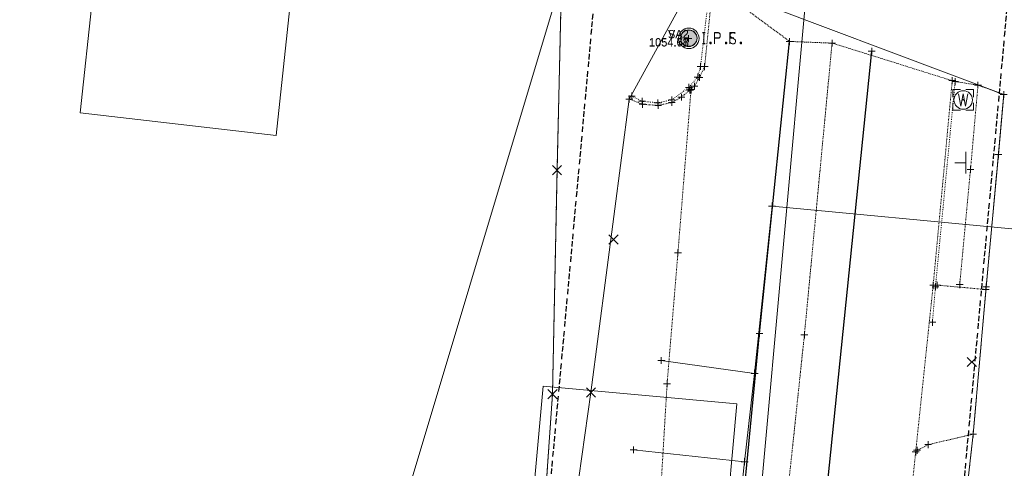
# Model space of a CAD drawing. Header units: feet. Extents: x 1620404 to 1693143, y 557267 to 607752.
# Tile 103 of 107: x 1620860 to 1621003, y 607600 to 607665. Entities that reach past the tile are written whole.
import ezdxf
from ezdxf.enums import TextEntityAlignment as Align

# ---------------------------------------------------------------- set-up
doc = ezdxf.new("R2010")
doc.units = ezdxf.units.FT
doc.header["$MEASUREMENT"] = 0
for name, pattern in [('cl20', [100, 5, -5, 80, -5, 5]), ('DGN Style 1', [0.16325, 0.000271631, -0.162979]), ('DGN Style 2', [0.271631, 0.162979, -0.108652]), ('DGN Style 4', [0.434882, 0.217305, -0.108652, 0.000271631, -0.108652]), ('DGN Style 5', [0.190142, 0.081489, -0.108652]), ('esmtshex', [4.75, 0.8, -0.325, -0.325, 0.8, -0.3, 0.8, -0.3, 0.8, -0.3]), ('waterex', [0])]:
    doc.linetypes.add(name, pattern=pattern)
for name, color, linetype, lineweight in [('BD_X_Building', 241, 'Continuous', 0), ('DT_X_TIN_Hull', 5, 'Continuous', 0), ('DV_X_Property_Line', 7, 'Continuous', 0), ('GE_X_Cells', 40, 'Continuous', 0), ('PV_X_COP', 4, 'DGN Style 4', 0), ('PV_X_Curb', 120, 'DGN Style 1', 0), ('PV_X_Driveway', 7, 'DGN Style 5', 0), ('PV_X_Shoulder_Aggregate', 30, 'DGN Style 5', 0), ('PV_X_Walk', 120, 'DGN Style 5', 0), ('RW_X_CL_20', 6, 'cl20', 0), ('RW_X_Esmt_SH', 6, 'esmtshex', 30), ('SN_X_Public', 3, 'Continuous', 0), ('SV_P_Mon_Cells_Set', 7, 'Continuous', 0), ('SV_X_LiDAR_Check_Spots', 7, 'Continuous', 13), ('SV_X_Mon_Cells_Found', 7, 'Continuous', 0), ('SV_X_Random_Point (Construction)', 7, 'Continuous', 0), ('SV_X_Text_Elevation', 93, 'Continuous', 0), ('SV_X_Text_Name', 61, 'Continuous', 0), ('UT_X_Water', 133, 'waterex', 0), ('UT_X_Water_Cells', 133, 'Continuous', 0), ('UT_X_Water_Cells (Construction)', 133, 'Continuous', 0), ('XS_X_Ground_Line', 3, 'DGN Style 2', 13)]:
    doc.layers.add(name, color=color, linetype=linetype, lineweight=lineweight)
doc.layers.add('PM_X_Surveyed_Line', color=1, linetype='Continuous', lineweight=30, plot=False)
doc.layers.add('SV_X_Shot_Marker (Construction)', color=40, linetype='Continuous', lineweight=0, transparency=0.5)
doc.styles.add('Style-font30', font='font30.shx')

# ---------------------------------------------------------------- blocks, each defined once
blk = doc.blocks.new('IPF')
at = {"layer": 'SV_X_Mon_Cells_Found', "color": 7, "linetype": 'Continuous', "lineweight": 0, "flags": 128}
for points in [[(0.1007, 0.04), (0.1184, 0.04)], [(0.1095, -0.04), (0.1095, 0.04)], [(0.1878, -0.04), (0.1878, 0.04), (0.2143, 0.04), (0.217, 0.0394), (0.2209, 0.0381), (0.2225, 0.0368), (0.2242, 0.0356), (0.2264, 0.0324), (0.228, 0.0293), (0.2291, 0.0242), (0.2291, 0.0167), (0.2286, 0.0142), (0.2275, 0.0104), (0.2253, 0.006), (0.2231, 0.0041), (0.2214, 0.0028), (0.2187, 0.0016), (0.2143, 0.0009), (0.1878, 0.0009)], [(0.3383, 0.04), (0.3002, 0.04), (0.3002, -0.04)], [(0.3002, 0.0009), (0.3272, 0.0009)], [(0.1007, -0.04), (0.1184, -0.04)], [(0.1575, -0.0293), (0.1602, -0.0293), (0.1619, -0.0305), (0.1635, -0.0331), (0.1635, -0.0362), (0.1619, -0.0387), (0.1602, -0.04), (0.1575, -0.04), (0.1558, -0.0387), (0.1542, -0.0362), (0.1542, -0.0331), (0.1558, -0.0305), (0.1575, -0.0293)], [(0.2699, -0.0293), (0.2727, -0.0293), (0.2743, -0.0305), (0.276, -0.0331), (0.276, -0.0362), (0.2743, -0.0387), (0.2727, -0.04), (0.2699, -0.04), (0.2683, -0.0387), (0.2666, -0.0362), (0.2666, -0.0331), (0.2683, -0.0305), (0.2699, -0.0293)], [(0.3774, -0.0293), (0.3801, -0.0293), (0.3818, -0.0305), (0.3835, -0.0331), (0.3835, -0.0362), (0.3818, -0.0387), (0.3801, -0.04), (0.3774, -0.04), (0.3757, -0.0387), (0.3741, -0.0362), (0.3741, -0.0331), (0.3757, -0.0305), (0.3774, -0.0293)]]:
    blk.add_lwpolyline(points, dxfattribs=at)
at = {"layer": 'SV_X_Mon_Cells_Found', "color": 7, "linetype": 'Continuous', "lineweight": 0}
blk.add_circle((0, 0), 0.06, dxfattribs=at)
blk = doc.blocks.new('PC_1')
at = {"layer": 'GE_X_Cells', "color": 52, "linetype": 'Continuous', "lineweight": 0}
blk.add_circle((0, 0), 0.075, dxfattribs=at)
blk = doc.blocks.new('SVPT_52')
at = {"layer": 'SV_X_LiDAR_Check_Spots', "color": 5, "ltscale": 20}
for p, q in [((-0.025, 0), (0.025, 0)), ((0, 0.025), (0, -0.025))]:
    blk.add_line(p, q, dxfattribs=at)
blk.add_point((0, 0), dxfattribs=at)
blk = doc.blocks.new('IPF_1')
at = {"layer": 'SV_X_Mon_Cells_Found', "color": 7, "linetype": 'Continuous', "lineweight": 0, "flags": 128}
for points in [[(0.1007, 0.04), (0.1184, 0.04)], [(0.1095, -0.04), (0.1095, 0.04)], [(0.1878, -0.04), (0.1878, 0.04), (0.2143, 0.04), (0.217, 0.0394), (0.2209, 0.0381), (0.2225, 0.0368), (0.2242, 0.0356), (0.2264, 0.0324), (0.228, 0.0293), (0.2291, 0.0242), (0.2291, 0.0167), (0.2286, 0.0142), (0.2275, 0.0104), (0.2253, 0.006), (0.2231, 0.0041), (0.2214, 0.0028), (0.2187, 0.0016), (0.2143, 0.0009), (0.1878, 0.0009)], [(0.3383, 0.04), (0.3002, 0.04), (0.3002, -0.04)], [(0.3002, 0.0009), (0.3272, 0.0009)], [(0.1007, -0.04), (0.1184, -0.04)], [(0.1575, -0.0293), (0.1602, -0.0293), (0.1619, -0.0305), (0.1635, -0.0331), (0.1635, -0.0362), (0.1619, -0.0387), (0.1602, -0.04), (0.1575, -0.04), (0.1558, -0.0387), (0.1542, -0.0362), (0.1542, -0.0331), (0.1558, -0.0305), (0.1575, -0.0293)], [(0.2699, -0.0293), (0.2727, -0.0293), (0.2743, -0.0305), (0.276, -0.0331), (0.276, -0.0362), (0.2743, -0.0387), (0.2727, -0.04), (0.2699, -0.04), (0.2683, -0.0387), (0.2666, -0.0362), (0.2666, -0.0331), (0.2683, -0.0305), (0.2699, -0.0293)], [(0.3774, -0.0293), (0.3801, -0.0293), (0.3818, -0.0305), (0.3835, -0.0331), (0.3835, -0.0362), (0.3818, -0.0387), (0.3801, -0.04), (0.3774, -0.04), (0.3757, -0.0387), (0.3741, -0.0362), (0.3741, -0.0331), (0.3757, -0.0305), (0.3774, -0.0293)]]:
    blk.add_lwpolyline(points, dxfattribs=at)
at = {"layer": 'SV_X_Mon_Cells_Found', "color": 7, "linetype": 'Continuous', "lineweight": 0}
blk.add_circle((0, 0), 0.06, dxfattribs=at)
blk = doc.blocks.new('SVPT_141')
at = {"layer": 'SV_X_Shot_Marker (Construction)', "transparency": 33554495}
for p, q in [((-0.025, 0), (0.025, 0)), ((0, 0.025), (0, -0.025))]:
    blk.add_line(p, q, dxfattribs=at)
blk.add_point((0, 0), dxfattribs=at)
blk = doc.blocks.new('SVPT_142')
at = {"layer": 'SV_X_Shot_Marker (Construction)', "transparency": 33554495}
for p, q in [((-0.025, 0), (0.025, 0)), ((0, 0.025), (0, -0.025))]:
    blk.add_line(p, q, dxfattribs=at)
blk.add_point((0, 0), dxfattribs=at)
blk = doc.blocks.new('SVPT_143')
at = {"layer": 'SV_X_Shot_Marker (Construction)', "transparency": 33554495}
for p, q in [((-0.025, 0), (0.025, 0)), ((0, 0.025), (0, -0.025))]:
    blk.add_line(p, q, dxfattribs=at)
blk.add_point((0, 0), dxfattribs=at)
blk = doc.blocks.new('SVPT_144')
at = {"layer": 'SV_X_Shot_Marker (Construction)', "transparency": 33554495}
for p, q in [((-0.025, 0), (0.025, 0)), ((0, 0.025), (0, -0.025))]:
    blk.add_line(p, q, dxfattribs=at)
blk.add_point((0, 0), dxfattribs=at)
blk = doc.blocks.new('SVPT_145')
at = {"layer": 'SV_X_Shot_Marker (Construction)', "transparency": 33554495}
for p, q in [((-0.025, 0), (0.025, 0)), ((0, 0.025), (0, -0.025))]:
    blk.add_line(p, q, dxfattribs=at)
blk.add_point((0, 0), dxfattribs=at)
blk = doc.blocks.new('SVPT_146')
at = {"layer": 'SV_X_Shot_Marker (Construction)', "transparency": 33554495}
for p, q in [((-0.025, 0), (0.025, 0)), ((0, 0.025), (0, -0.025))]:
    blk.add_line(p, q, dxfattribs=at)
blk.add_point((0, 0), dxfattribs=at)
blk = doc.blocks.new('SVPT_147')
at = {"layer": 'SV_X_Shot_Marker (Construction)', "transparency": 33554495}
for p, q in [((-0.025, 0), (0.025, 0)), ((0, 0.025), (0, -0.025))]:
    blk.add_line(p, q, dxfattribs=at)
blk.add_point((0, 0), dxfattribs=at)
blk = doc.blocks.new('SVPT_148')
at = {"layer": 'SV_X_Shot_Marker (Construction)', "transparency": 33554495}
for p, q in [((-0.025, 0), (0.025, 0)), ((0, 0.025), (0, -0.025))]:
    blk.add_line(p, q, dxfattribs=at)
blk.add_point((0, 0), dxfattribs=at)
blk = doc.blocks.new('SVPT_149')
at = {"layer": 'SV_X_Shot_Marker (Construction)', "transparency": 33554495}
for p, q in [((-0.025, 0), (0.025, 0)), ((0, 0.025), (0, -0.025))]:
    blk.add_line(p, q, dxfattribs=at)
blk.add_point((0, 0), dxfattribs=at)
blk = doc.blocks.new('SVPT_150')
at = {"layer": 'SV_X_Shot_Marker (Construction)', "transparency": 33554495}
for p, q in [((-0.025, 0), (0.025, 0)), ((0, 0.025), (0, -0.025))]:
    blk.add_line(p, q, dxfattribs=at)
blk.add_point((0, 0), dxfattribs=at)
blk = doc.blocks.new('SVPT_151')
at = {"layer": 'SV_X_Shot_Marker (Construction)', "transparency": 33554495}
for p, q in [((0, 0.025), (0, -0.025)), ((-0.025, 0), (0.025, 0))]:
    blk.add_line(p, q, dxfattribs=at)
blk.add_point((0, 0), dxfattribs=at)
blk = doc.blocks.new('SVPT_152')
at = {"layer": 'SV_X_Shot_Marker (Construction)', "transparency": 33554495}
for p, q in [((-0.025, 0), (0.025, 0)), ((0, 0.025), (0, -0.025))]:
    blk.add_line(p, q, dxfattribs=at)
blk.add_point((0, 0), dxfattribs=at)
blk = doc.blocks.new('SVPT_153')
at = {"layer": 'SV_X_Shot_Marker (Construction)', "transparency": 33554495}
for p, q in [((-0.025, 0), (0.025, 0)), ((0, 0.025), (0, -0.025))]:
    blk.add_line(p, q, dxfattribs=at)
blk.add_point((0, 0), dxfattribs=at)
blk = doc.blocks.new('SVPT_154')
at = {"layer": 'SV_X_Shot_Marker (Construction)', "transparency": 33554495}
for p, q in [((-0.025, 0), (0.025, 0)), ((0, 0.025), (0, -0.025))]:
    blk.add_line(p, q, dxfattribs=at)
blk.add_point((0, 0), dxfattribs=at)
blk = doc.blocks.new('SVPT_155')
at = {"layer": 'SV_X_Shot_Marker (Construction)', "transparency": 33554495}
for p, q in [((-0.025, 0), (0.025, 0)), ((0, 0.025), (0, -0.025))]:
    blk.add_line(p, q, dxfattribs=at)
blk.add_point((0, 0), dxfattribs=at)
blk = doc.blocks.new('SVPT_156')
at = {"layer": 'SV_X_Shot_Marker (Construction)', "transparency": 33554495}
for p, q in [((-0.025, 0), (0.025, 0)), ((0, 0.025), (0, -0.025))]:
    blk.add_line(p, q, dxfattribs=at)
blk.add_point((0, 0), dxfattribs=at)
blk = doc.blocks.new('SVPT_157')
at = {"layer": 'SV_X_Shot_Marker (Construction)', "transparency": 33554495}
for p, q in [((0, 0.025), (0, -0.025)), ((-0.025, 0), (0.025, 0))]:
    blk.add_line(p, q, dxfattribs=at)
blk.add_point((0, 0), dxfattribs=at)
blk = doc.blocks.new('X_36')
at = {"layer": 'SV_X_Random_Point (Construction)', "color": 7, "linetype": 'Continuous', "lineweight": 0, "transparency": 33554559}
for p, q in [((-0.0333, -0.0334), (0.0333, 0.0334)), ((-0.0333, 0.0334), (0.0333, -0.0334))]:
    blk.add_line(p, q, dxfattribs=at)
blk = doc.blocks.new('SVPT_158')
at = {"layer": 'SV_X_Shot_Marker (Construction)', "transparency": 33554495}
for p, q in [((-0.025, 0), (0.025, 0)), ((0, 0.025), (0, -0.025))]:
    blk.add_line(p, q, dxfattribs=at)
blk.add_point((0, 0), dxfattribs=at)
blk = doc.blocks.new('SVPT_159')
at = {"layer": 'SV_X_Shot_Marker (Construction)', "transparency": 33554495}
for p, q in [((-0.025, 0), (0.025, 0)), ((0, 0.025), (0, -0.025))]:
    blk.add_line(p, q, dxfattribs=at)
blk.add_point((0, 0), dxfattribs=at)
blk = doc.blocks.new('X_37')
at = {"layer": 'SV_X_Random_Point (Construction)', "color": 7, "linetype": 'Continuous', "lineweight": 0, "transparency": 33554559}
for p, q in [((-0.0333, -0.0334), (0.0333, 0.0334)), ((-0.0333, 0.0334), (0.0333, -0.0334))]:
    blk.add_line(p, q, dxfattribs=at)
blk = doc.blocks.new('SVPT_265')
at = {"layer": 'SV_X_Shot_Marker (Construction)', "transparency": 33554495}
for p, q in [((-0.025, 0), (0.025, 0)), ((0, 0.025), (0, -0.025))]:
    blk.add_line(p, q, dxfattribs=at)
blk.add_point((0, 0), dxfattribs=at)
blk = doc.blocks.new('SVPT_266')
at = {"layer": 'SV_X_Shot_Marker (Construction)', "transparency": 33554495}
for p, q in [((-0.025, 0), (0.025, 0)), ((0, 0.025), (0, -0.025))]:
    blk.add_line(p, q, dxfattribs=at)
blk.add_point((0, 0), dxfattribs=at)
blk = doc.blocks.new('SVPT_267')
at = {"layer": 'SV_X_Shot_Marker (Construction)', "transparency": 33554495}
for p, q in [((-0.025, 0), (0.025, 0)), ((0, 0.025), (0, -0.025))]:
    blk.add_line(p, q, dxfattribs=at)
blk.add_point((0, 0), dxfattribs=at)
blk = doc.blocks.new('SVPT_268')
at = {"layer": 'SV_X_Shot_Marker (Construction)', "transparency": 33554495}
for p, q in [((0, 0.025), (0, -0.025)), ((-0.025, 0), (0.025, 0))]:
    blk.add_line(p, q, dxfattribs=at)
blk.add_point((0, 0), dxfattribs=at)
blk = doc.blocks.new('SVPT_269')
at = {"layer": 'SV_X_Shot_Marker (Construction)', "transparency": 33554495}
for p, q in [((-0.025, 0), (0.025, 0)), ((0, 0.025), (0, -0.025))]:
    blk.add_line(p, q, dxfattribs=at)
blk.add_point((0, 0), dxfattribs=at)
blk = doc.blocks.new('SGN1P_3')
at = {"layer": 'SN_X_Public', "color": 3, "linetype": 'Continuous', "lineweight": 0}
for p, q in [((0, 0.08), (0, -0.08)), ((0, 0), (-0.08, 0))]:
    blk.add_line(p, q, dxfattribs=at)
blk = doc.blocks.new('WM')
at = {"layer": 'UT_X_Water_Cells', "color": 133, "linetype": 'Continuous', "lineweight": 0, "flags": 128}
for points in [[(-0.02, 0.075), (-0.075, 0.075), (-0.075, 0.02)], [(0.075, 0.02), (0.075, 0.075), (0.02, 0.075)], [(-0.0333, 0.045), (-0.0167, -0.045), (0, 0.045), (0.0167, -0.045), (0.0333, 0.045)], [(-0.075, -0.02), (-0.075, -0.075), (-0.02, -0.075)], [(0.02, -0.075), (0.075, -0.075), (0.075, -0.02)]]:
    blk.add_lwpolyline(points, dxfattribs=at)
at = {"layer": 'UT_X_Water_Cells', "color": 133, "linetype": 'Continuous', "lineweight": 0}
blk.add_circle((0, 0), 0.0675, dxfattribs=at)
at = {"layer": 'UT_X_Water_Cells (Construction)', "color": 133, "linetype": 'Continuous', "lineweight": 30}
blk.add_point((0, 0), dxfattribs=at)
blk = doc.blocks.new('SVPT_270')
at = {"layer": 'SV_X_Shot_Marker (Construction)', "transparency": 33554495}
for p, q in [((-0.025, 0), (0.025, 0)), ((0, 0.025), (0, -0.025))]:
    blk.add_line(p, q, dxfattribs=at)
blk.add_point((0, 0), dxfattribs=at)
blk = doc.blocks.new('SVPT_271')
at = {"layer": 'SV_X_Shot_Marker (Construction)', "transparency": 33554495}
for p, q in [((-0.025, 0), (0.025, 0)), ((0, 0.025), (0, -0.025))]:
    blk.add_line(p, q, dxfattribs=at)
blk.add_point((0, 0), dxfattribs=at)
blk = doc.blocks.new('SVPT_272')
at = {"layer": 'SV_X_Shot_Marker (Construction)', "transparency": 33554495}
for p, q in [((-0.025, 0), (0.025, 0)), ((0, 0.025), (0, -0.025))]:
    blk.add_line(p, q, dxfattribs=at)
blk.add_point((0, 0), dxfattribs=at)
blk = doc.blocks.new('SVPT_273')
at = {"layer": 'SV_X_Shot_Marker (Construction)', "transparency": 33554495}
for p, q in [((-0.025, 0), (0.025, 0)), ((0, 0.025), (0, -0.025))]:
    blk.add_line(p, q, dxfattribs=at)
blk.add_point((0, 0), dxfattribs=at)
blk = doc.blocks.new('SVPT_274')
at = {"layer": 'SV_X_Shot_Marker (Construction)', "transparency": 33554495}
for p, q in [((-0.025, 0), (0.025, 0)), ((0, 0.025), (0, -0.025))]:
    blk.add_line(p, q, dxfattribs=at)
blk.add_point((0, 0), dxfattribs=at)
blk = doc.blocks.new('SVPT_275')
at = {"layer": 'SV_X_Shot_Marker (Construction)', "transparency": 33554495}
for p, q in [((-0.025, 0), (0.025, 0)), ((0, 0.025), (0, -0.025))]:
    blk.add_line(p, q, dxfattribs=at)
blk.add_point((0, 0), dxfattribs=at)
blk = doc.blocks.new('SVPT_276')
at = {"layer": 'SV_X_Shot_Marker (Construction)', "transparency": 33554495}
for p, q in [((-0.025, 0), (0.025, 0)), ((0, 0.025), (0, -0.025))]:
    blk.add_line(p, q, dxfattribs=at)
blk.add_point((0, 0), dxfattribs=at)
blk = doc.blocks.new('SVPT_277')
at = {"layer": 'SV_X_Shot_Marker (Construction)', "transparency": 33554495}
for p, q in [((0, 0.025), (0, -0.025)), ((-0.025, 0), (0.025, 0))]:
    blk.add_line(p, q, dxfattribs=at)
blk.add_point((0, 0), dxfattribs=at)
blk = doc.blocks.new('SVPT_278')
at = {"layer": 'SV_X_Shot_Marker (Construction)', "transparency": 33554495}
for p, q in [((-0.025, 0), (0.025, 0)), ((0, 0.025), (0, -0.025))]:
    blk.add_line(p, q, dxfattribs=at)
blk.add_point((0, 0), dxfattribs=at)
blk = doc.blocks.new('SVPT_279')
at = {"layer": 'SV_X_Shot_Marker (Construction)', "transparency": 33554495}
for p, q in [((-0.025, 0), (0.025, 0)), ((0, 0.025), (0, -0.025))]:
    blk.add_line(p, q, dxfattribs=at)
blk.add_point((0, 0), dxfattribs=at)
blk = doc.blocks.new('SVPT_280')
at = {"layer": 'SV_X_Shot_Marker (Construction)', "transparency": 33554495}
for p, q in [((-0.025, 0), (0.025, 0)), ((0, 0.025), (0, -0.025))]:
    blk.add_line(p, q, dxfattribs=at)
blk.add_point((0, 0), dxfattribs=at)
blk = doc.blocks.new('SVPT_281')
at = {"layer": 'SV_X_Shot_Marker (Construction)', "transparency": 33554495}
for p, q in [((-0.025, 0), (0.025, 0)), ((0, 0.025), (0, -0.025))]:
    blk.add_line(p, q, dxfattribs=at)
blk.add_point((0, 0), dxfattribs=at)
blk = doc.blocks.new('SVPT_282')
at = {"layer": 'SV_X_Shot_Marker (Construction)', "transparency": 33554495}
for p, q in [((-0.025, 0), (0.025, 0)), ((0, 0.025), (0, -0.025))]:
    blk.add_line(p, q, dxfattribs=at)
blk.add_point((0, 0), dxfattribs=at)
blk = doc.blocks.new('X_41')
at = {"layer": 'SV_X_Random_Point (Construction)', "color": 7, "linetype": 'Continuous', "lineweight": 0, "transparency": 33554559}
for p, q in [((-0.0333, -0.0334), (0.0333, 0.0334)), ((-0.0333, 0.0334), (0.0333, -0.0334))]:
    blk.add_line(p, q, dxfattribs=at)
blk = doc.blocks.new('SVPT_283')
at = {"layer": 'SV_X_Shot_Marker (Construction)', "transparency": 33554495}
for p, q in [((-0.025, 0), (0.025, 0)), ((0, 0.025), (0, -0.025))]:
    blk.add_line(p, q, dxfattribs=at)
blk.add_point((0, 0), dxfattribs=at)
blk = doc.blocks.new('SVPT_284')
at = {"layer": 'SV_X_Shot_Marker (Construction)', "transparency": 33554495}
for p, q in [((-0.025, 0), (0.025, 0)), ((0, 0.025), (0, -0.025))]:
    blk.add_line(p, q, dxfattribs=at)
blk.add_point((0, 0), dxfattribs=at)
blk = doc.blocks.new('SVPT_285')
at = {"layer": 'SV_X_Shot_Marker (Construction)', "transparency": 33554495}
for p, q in [((-0.025, 0), (0.025, 0)), ((0, 0.025), (0, -0.025))]:
    blk.add_line(p, q, dxfattribs=at)
blk.add_point((0, 0), dxfattribs=at)
blk = doc.blocks.new('SVPT_286')
at = {"layer": 'SV_X_Shot_Marker (Construction)', "transparency": 33554495}
for p, q in [((-0.025, 0), (0.025, 0)), ((0, 0.025), (0, -0.025))]:
    blk.add_line(p, q, dxfattribs=at)
blk.add_point((0, 0), dxfattribs=at)
blk = doc.blocks.new('IPF_7')
at = {"layer": 'SV_X_Mon_Cells_Found', "color": 7, "linetype": 'Continuous', "lineweight": 0, "flags": 128}
for points in [[(0.1007, 0.04), (0.1184, 0.04)], [(0.1095, -0.04), (0.1095, 0.04)], [(0.1878, -0.04), (0.1878, 0.04), (0.2143, 0.04), (0.217, 0.0394), (0.2209, 0.0381), (0.2225, 0.0368), (0.2242, 0.0356), (0.2264, 0.0324), (0.228, 0.0293), (0.2291, 0.0242), (0.2291, 0.0167), (0.2286, 0.0142), (0.2275, 0.0104), (0.2253, 0.006), (0.2231, 0.0041), (0.2214, 0.0028), (0.2187, 0.0016), (0.2143, 0.0009), (0.1878, 0.0009)], [(0.3383, 0.04), (0.3002, 0.04), (0.3002, -0.04)], [(0.3002, 0.0009), (0.3272, 0.0009)], [(0.1007, -0.04), (0.1184, -0.04)], [(0.1575, -0.0293), (0.1602, -0.0293), (0.1619, -0.0305), (0.1635, -0.0331), (0.1635, -0.0362), (0.1619, -0.0387), (0.1602, -0.04), (0.1575, -0.04), (0.1558, -0.0387), (0.1542, -0.0362), (0.1542, -0.0331), (0.1558, -0.0305), (0.1575, -0.0293)], [(0.2699, -0.0293), (0.2727, -0.0293), (0.2743, -0.0305), (0.276, -0.0331), (0.276, -0.0362), (0.2743, -0.0387), (0.2727, -0.04), (0.2699, -0.04), (0.2683, -0.0387), (0.2666, -0.0362), (0.2666, -0.0331), (0.2683, -0.0305), (0.2699, -0.0293)], [(0.3774, -0.0293), (0.3801, -0.0293), (0.3818, -0.0305), (0.3835, -0.0331), (0.3835, -0.0362), (0.3818, -0.0387), (0.3801, -0.04), (0.3774, -0.04), (0.3757, -0.0387), (0.3741, -0.0362), (0.3741, -0.0331), (0.3757, -0.0305), (0.3774, -0.0293)]]:
    blk.add_lwpolyline(points, dxfattribs=at)
at = {"layer": 'SV_X_Mon_Cells_Found', "color": 7, "linetype": 'Continuous', "lineweight": 0}
blk.add_circle((0, 0), 0.06, dxfattribs=at)
blk = doc.blocks.new('X_52')
at = {"layer": 'SV_X_Random_Point (Construction)', "color": 7, "linetype": 'Continuous', "lineweight": 0, "transparency": 33554559}
for p, q in [((-0.0333, -0.0334), (0.0333, 0.0334)), ((-0.0333, 0.0334), (0.0333, -0.0334))]:
    blk.add_line(p, q, dxfattribs=at)
blk = doc.blocks.new('X_53')
at = {"layer": 'SV_X_Random_Point (Construction)', "color": 7, "linetype": 'Continuous', "lineweight": 0, "transparency": 33554559}
for p, q in [((-0.0333, -0.0334), (0.0333, 0.0334)), ((-0.0333, 0.0334), (0.0333, -0.0334))]:
    blk.add_line(p, q, dxfattribs=at)
blk = doc.blocks.new('IPS_1')
at = {"layer": 'SV_P_Mon_Cells_Set', "linetype": 'Continuous', "lineweight": 0}
h = blk.add_hatch(color=52, dxfattribs=at)
edge = h.paths.add_edge_path()
edge.add_arc((0, 0), 0.06, 0, 360)
at = {"layer": 'SV_P_Mon_Cells_Set', "color": 52, "linetype": 'Continuous', "lineweight": 0, "flags": 128}
for points in [[(0.1009, 0.0401), (0.1186, 0.0401)], [(0.1098, -0.0399), (0.1098, 0.0401)], [(0.188, -0.0399), (0.188, 0.0401), (0.2145, 0.0401), (0.2172, 0.0394), (0.2211, 0.0382), (0.2228, 0.0369), (0.2244, 0.0357), (0.2266, 0.0325), (0.2283, 0.0294), (0.2294, 0.0243), (0.2294, 0.0168), (0.2288, 0.0143), (0.2277, 0.0105), (0.2255, 0.0061), (0.2233, 0.0042), (0.2217, 0.0029), (0.2189, 0.0017), (0.2145, 0.001), (0.188, 0.001)], [(0.3385, 0.0344), (0.3374, 0.0357), (0.3357, 0.0369), (0.3308, 0.0388), (0.3247, 0.0401), (0.3203, 0.0401), (0.3187, 0.0401), (0.3115, 0.0382), (0.3054, 0.0344), (0.3016, 0.0294), (0.3005, 0.0243), (0.3005, 0.0206), (0.3016, 0.0155), (0.306, 0.0111), (0.3363, -0.0078), (0.339, -0.0103), (0.3401, -0.0128), (0.3412, -0.0166), (0.3412, -0.0204), (0.3407, -0.0242), (0.3401, -0.0267), (0.339, -0.0298), (0.3379, -0.0324), (0.3368, -0.0342), (0.3352, -0.0361), (0.3335, -0.0374), (0.3313, -0.0387), (0.3297, -0.0393), (0.3247, -0.0399), (0.317, -0.0399), (0.312, -0.0387), (0.3049, -0.0342), (0.3005, -0.0305)], [(0.1009, -0.0399), (0.1186, -0.0399)], [(0.1577, -0.0292), (0.1605, -0.0292), (0.1621, -0.0305), (0.1638, -0.033), (0.1638, -0.0361), (0.1621, -0.0387), (0.1605, -0.0399), (0.1577, -0.0399), (0.1561, -0.0387), (0.1544, -0.0361), (0.1544, -0.033), (0.1561, -0.0305), (0.1577, -0.0292)], [(0.2702, -0.0292), (0.2729, -0.0292), (0.2746, -0.0305), (0.2762, -0.033), (0.2762, -0.0361), (0.2746, -0.0387), (0.2729, -0.0399), (0.2702, -0.0399), (0.2685, -0.0387), (0.2668, -0.0361), (0.2668, -0.033), (0.2685, -0.0305), (0.2702, -0.0292)], [(0.3793, -0.0292), (0.382, -0.0292), (0.3837, -0.0305), (0.3853, -0.033), (0.3853, -0.0361), (0.3837, -0.0387), (0.382, -0.0399), (0.3793, -0.0399), (0.3776, -0.0387), (0.376, -0.0361), (0.376, -0.033), (0.3776, -0.0305), (0.3793, -0.0292)]]:
    blk.add_lwpolyline(points, dxfattribs=at)
blk = doc.blocks.new('*U1168')
at = {"layer": 'DT_X_TIN_Hull', "flags": 128}
blk.add_lwpolyline([(31.14, 119.22), (33.27, 144.13), (35.3, 161.46), (35.52, 163.71), (37.99, 188.59), (38.67, 195.37), (41.18, 220.24), (42.83, 234.96), (44.73, 256.42), (46.5, 275.69), (47.28, 284.43), (4.9, 300.41), (4.5, 300.53), (1.14, 299.19), (-7.28, 283.78), (-12.86, 241.02), (-14.61, 228.61), (-17.89, 200.35), (-20.78, 171.92), (-18.62, 135.13), (-30.09, 103.01)], dxfattribs=at)
blk = doc.blocks.new('*U1169')
at = {"layer": 'DT_X_TIN_Hull', "flags": 128}
blk.add_lwpolyline([(-94.82, 122.25), (-93.8, 130.61), (-95.11, 211.34), (-93.29, 237.83), (-92.62, 270.47), (-91.96, 298.27), (-158.63, 76.01)], dxfattribs=at)
blk = doc.blocks.new('SVPT_1065')
at = {"layer": 'SV_X_Shot_Marker (Construction)', "transparency": 33554495}
for p, q in [((-0.025, 0), (0.025, 0)), ((0, 0.025), (0, -0.025))]:
    blk.add_line(p, q, dxfattribs=at)
blk.add_point((0, 0), dxfattribs=at)
blk = doc.blocks.new('SVPT_1066')
at = {"layer": 'SV_X_Shot_Marker (Construction)', "transparency": 33554495}
for p, q in [((-0.025, 0), (0.025, 0)), ((0, 0.025), (0, -0.025))]:
    blk.add_line(p, q, dxfattribs=at)
blk.add_point((0, 0), dxfattribs=at)
blk = doc.blocks.new('SVPT_1067')
at = {"layer": 'SV_X_Shot_Marker (Construction)', "transparency": 33554495}
for p, q in [((-0.025, 0), (0.025, 0)), ((0, 0.025), (0, -0.025))]:
    blk.add_line(p, q, dxfattribs=at)
blk.add_point((0, 0), dxfattribs=at)
blk = doc.blocks.new('SVPT_1068')
at = {"layer": 'SV_X_Shot_Marker (Construction)', "transparency": 33554495}
for p, q in [((-0.025, 0), (0.025, 0)), ((0, 0.025), (0, -0.025))]:
    blk.add_line(p, q, dxfattribs=at)
blk.add_point((0, 0), dxfattribs=at)
blk = doc.blocks.new('SVPT_1069')
at = {"layer": 'SV_X_Shot_Marker (Construction)', "transparency": 33554495}
for p, q in [((-0.025, 0), (0.025, 0)), ((0, 0.025), (0, -0.025))]:
    blk.add_line(p, q, dxfattribs=at)
blk.add_point((0, 0), dxfattribs=at)
blk = doc.blocks.new('SVPT_1070')
at = {"layer": 'SV_X_Shot_Marker (Construction)', "transparency": 33554495}
for p, q in [((-0.025, 0), (0.025, 0)), ((0, 0.025), (0, -0.025))]:
    blk.add_line(p, q, dxfattribs=at)
blk.add_point((0, 0), dxfattribs=at)
blk = doc.blocks.new('SVPT_1071')
at = {"layer": 'SV_X_Shot_Marker (Construction)', "transparency": 33554495}
for p, q in [((-0.025, 0), (0.025, 0)), ((0, 0.025), (0, -0.025))]:
    blk.add_line(p, q, dxfattribs=at)
blk.add_point((0, 0), dxfattribs=at)
blk = doc.blocks.new('SVPT_1072')
at = {"layer": 'SV_X_Shot_Marker (Construction)', "transparency": 33554495}
for p, q in [((-0.025, 0), (0.025, 0)), ((0, 0.025), (0, -0.025))]:
    blk.add_line(p, q, dxfattribs=at)
blk.add_point((0, 0), dxfattribs=at)

msp = doc.modelspace()

# ---------------------------------------------------------------- linework, layer by layer
at = {"layer": 'BD_X_Building'}
for p, q in [((1620868.32, 607651.89), (1620872.94, 607695.13)), ((1620901.21, 607688.87), (1620896.87, 607648.62)), ((1620896.87, 607648.62), (1620868.32, 607651.89))]:
    msp.add_line(p, q, dxfattribs=at)
at = {"layer": 'DV_X_Property_Line', "ltscale": 20, "flags": 128}
msp.add_lwpolyline([(1620958.6, 607549.78), (1620930.36, 607552.34), (1620935.78, 607612.1), (1620964.02, 607609.53), (1620958.6, 607549.78)], dxfattribs=at)
at = {"layer": 'PM_X_Surveyed_Line', "flags": 128}
for points in [[(1620945.46, 607381.03), (1620946.48, 607408.13), (1620946.65, 607408.16), (1620948.96, 607440.38), (1620951.87, 607468.84), (1620955.3, 607501.87), (1620956.92, 607517.04), (1620960.03, 607547.52), (1620964.7, 607592.59), (1620967.3, 607619.76), (1620971.7, 607662.31)], [(1620971.34, 607540.3), (1620973.69, 607564.99), (1620976.37, 607589.64), (1620983.66, 607660.89)]]:
    msp.add_lwpolyline(points, dxfattribs=at)
at = {"layer": 'PV_X_COP', "flags": 128}
msp.add_lwpolyline([(1620950.21, 607384.26), (1620952.37, 607409.42), (1620955.35, 607438.52), (1620958.14, 607467.98), (1620961.43, 607500.53), (1620962.95, 607516), (1620966.05, 607546.56), (1620970.83, 607591.02), (1620973.85, 607619.59), (1620977.88, 607662.07)], dxfattribs=at)
at = {"layer": 'PV_X_Curb', "flags": 128}
for points in [[(1620960.11, 607670.68), (1620958.71, 607658.68), (1620958.3, 607657.13), (1620957, 607655.62), (1620954.53, 607653.81), (1620952.51, 607653.37), (1620950.19, 607653.6), (1620948.7, 607654.35)], [(1620995.81, 607656.47), (1620992.94, 607626.55), (1620992.5, 607621.39)]]:
    msp.add_lwpolyline(points, dxfattribs=at)
at = {"layer": 'PV_X_Driveway', "flags": 128}
for points in [[(1620957.17, 607655.23), (1620955.92, 607654.2), (1620954.54, 607653.42), (1620952.54, 607652.99), (1620950.25, 607653.15), (1620948.33, 607653.92)], [(1620993.2, 607626.81), (1621000.26, 607626.17)], [(1620998.44, 607605.1), (1620991.89, 607603.57), (1620990.26, 607602.75)]]:
    msp.add_lwpolyline(points, dxfattribs=at)
at = {"layer": 'PV_X_Shoulder_Aggregate', "flags": 128}
for points in [[(1620960.51, 607670.56), (1620959.31, 607658.64), (1620958.57, 607657.05), (1620957.84, 607655.8), (1620957.33, 607655.29), (1620955.42, 607631.51), (1620953.84, 607612.45), (1620953.03, 607598.77), (1620950.35, 607569.75), (1620947.34, 607540.21), (1620944.79, 607513.56), (1620946.14, 607513.36), (1620945.89, 607511.43), (1620944.59, 607511.56), (1620944.12, 607509.15), (1620941.98, 607489.46), (1620940.71, 607472.22), (1620937.6, 607442.36), (1620936.32, 607432.05), (1620935.38, 607419.45), (1620934.27, 607406.37), (1620933.65, 607399.23), (1620930.89, 607375.48)], [(1620995.39, 607656.6), (1620992.61, 607626.79), (1620990.06, 607602.5), (1620988.6, 607588.47), (1620985.61, 607559.05), (1620982.74, 607530.9), (1620981.49, 607517.26), (1620980.04, 607517.35), (1620979.74, 607515.33), (1620981.17, 607515.09), (1620978.7, 607488.78), (1620977.43, 607473.01), (1620975.33, 607454.91), (1620974.95, 607451.56), (1620972.61, 607429.07), (1620970.01, 607405.65), (1620968.82, 607392.7)]]:
    msp.add_lwpolyline(points, dxfattribs=at)
at = {"layer": 'PV_X_Walk', "flags": 128}
for points in [[(1620999.14, 607655.95), (1620998.05, 607643.65), (1620996.48, 607626.88)], [(1621002.89, 607654.58), (1621002.11, 607645.83), (1621000.34, 607626.57)]]:
    msp.add_lwpolyline(points, dxfattribs=at)
at = {"layer": 'RW_X_CL_20', "ltscale": 40, "flags": 128}
msp.add_lwpolyline([(1620918.69, 607058.6), (1620977.74, 607709.42)], dxfattribs=at)
at = {"layer": 'RW_X_Esmt_SH'}
for p, q in [((1620924.64, 607463.21), (1620943.76, 607673.98)), ((1620983.14, 607443.99), (1621003.85, 607672.21))]:
    msp.add_line(p, q, dxfattribs=at)
at = {"layer": 'UT_X_Water', "flags": 128}
for points in [[(1620845.47, 607331.75), (1620860.49, 607347.6), (1620878.67, 607364.53), (1620907.88, 607392.36), (1620927.87, 607412.81), (1620947.71, 607431.89), (1620949.63, 607451.35), (1620953.1, 607484.58), (1620956.62, 607513.84), (1620956.74, 607518.96), (1620960.42, 607556.72), (1620963.83, 607589.06), (1620965.13, 607601.08), (1620966.59, 607613.95), (1620969.14, 607638.33)], [(1620969.14, 607638.33), (1621004.05, 607634.99)], [(1620953, 607615.82), (1620966.59, 607613.95)], [(1620948.96, 607602.81), (1620965.13, 607601.08)]]:
    msp.add_lwpolyline(points, dxfattribs=at)
at = {"layer": 'XS_X_Ground_Line', "flags": 128}
msp.add_lwpolyline([(1620746.69, 607297.38), (1620748.1, 607291.78), (1620779.57, 607288.79), (1620808.74, 607301.63), (1620814.86, 607301.89), (1620812.28, 607290.97), (1620815.49, 607284.81), (1620812.73, 607269.03), (1620817.16, 607272.32), (1620822.66, 607273.47), (1620823.78, 607275.41), (1620833.83, 607276.86), (1620842.09, 607280.05), (1620850.73, 607285.07), (1620880.06, 607282.73), (1620881.96, 607280.44), (1620895.9, 607261.52), (1620889.38, 607213.7), (1620888.08, 607205.22), (1620883.75, 607159.4), (1620888, 607141.37), (1620888.32, 607125.21), (1620884.57, 607106.65), (1620890.51, 607106.46), (1620889.47, 607094.59), (1620889.25, 607093.71), (1620888.67, 607092.77), (1620887.98, 607092.08), (1620887.07, 607092.01), (1620886.16, 607091.97), (1620885.57, 607088.08), (1620886.65, 607087.9), (1620887.65, 607087.22), (1620888.44, 607085.71), (1620888.51, 607084.89), (1620886.78, 607070.58), (1620890.52, 607069.92), (1620895.23, 607075.17), (1620900.28, 607078.62), (1620900.79, 607078.52), (1620919.76, 607082.46), (1620942.42, 607075.26), (1620945.92, 607074.82), (1620945.73, 607070.67), (1620957.41, 607069.61), (1620957.5, 607070.15), (1620957.5, 607071.99), (1620957.91, 607076.41), (1620958.38, 607081.78), (1620959.26, 607088.26), (1620959.67, 607091.27), (1620962.51, 607101.55), (1620963.87, 607107.92), (1620965.59, 607113.69), (1620965.55, 607113.82), (1620964.07, 607114.37), (1620964.05, 607115.38), (1620972.6, 607145.58), (1620973, 607146.59), (1620973.54, 607148.3), (1620973.57, 607148.75), (1620974.7, 607164.59), (1620976.19, 607165.8), (1620973.78, 607173.69), (1620974.03, 607176.39), (1620980.35, 607196.01), (1620984.73, 607210.86), (1620984.87, 607218.04), (1620986.57, 607226.32), (1620992.94, 607228.96), (1621010.77, 607227.18), (1621013.46, 607226.05), (1621020.64, 607226.07), (1621020.73, 607226.2), (1621032.24, 607297.08), (1621054.11, 607306.75), (1621054.93, 607316.44), (1621057.01, 607344.71), (1621054.39, 607377.32), (1621050.59, 607393.13), (1621052.34, 607410.52), (1621046.19, 607417.46), (1621042.62, 607421.61), (1621037.83, 607424.33), (1621033.29, 607433.17), (1620979.51, 607425.15), (1620983.19, 607452.59), (1620985.23, 607472.25), (1620986.35, 607484.73), (1620986.75, 607489.36), (1620988.88, 607514.27), (1620990.9, 607531.61), (1620991.13, 607533.86), (1620993.6, 607558.73), (1620994.28, 607565.51), (1620996.79, 607590.39), (1620998.44, 607605.1), (1621000.34, 607626.57), (1621002.11, 607645.83), (1621002.89, 607654.58), (1620999.14, 607655.95), (1620995.81, 607656.47), (1620995.39, 607656.6), (1620977.88, 607662.07), (1620971.7, 607662.31), (1620960.51, 607670.56), (1620960.11, 607670.68), (1620938.47, 607671.36), (1620937.81, 607643.56), (1620937.14, 607610.92), (1620935.32, 607584.43), (1620928.86, 607551.19), (1620925.2, 607530.23), (1620918.42, 607505.27), (1620916.53, 607497.18), (1620919.82, 607452.03), (1620882.97, 607448.41), (1620871.8, 607449.09), (1620881.05, 607424.84), (1620891.59, 607408.35), (1620892.98, 607397.59), (1620883.1, 607388.07), (1620867.48, 607374.65), (1620865.85, 607373.61), (1620863.63, 607372.49), (1620861.85, 607372.16), (1620859.62, 607372.4), (1620854.92, 607372.94), (1620854.26, 607368.25), (1620850.86, 607368.33), (1620850.31, 607366.44), (1620849.82, 607366.11), (1620847.78, 607364.94), (1620844.44, 607364.03), (1620838.7, 607363.4), (1620830.83, 607363.59), (1620824.92, 607352.99), (1620817.77, 607341.05), (1620800.3, 607333.73), (1620787.71, 607330.39), (1620776.27, 607328.72), (1620765.8, 607328.27), (1620766.51, 607314.62), (1620746.69, 607297.38)], dxfattribs=at)

# ---------------------------------------------------------------- block references
at = {"layer": 'DT_X_TIN_Hull'}
for name, p in [('*U1169', (1621030.43, 607373.09)), ('*U1168', (1620955.61, 607370.14))]:
    msp.add_blockref(name, p, dxfattribs=at)
at = {"layer": 'GE_X_Cells', "color": 52, "linetype": 'Continuous', "lineweight": 0, "xscale": 20, "yscale": 20, "zscale": 20}
msp.add_blockref('PC_1', (1620957, 607662.76), dxfattribs=at)
at = {"layer": 'SN_X_Public', "color": 3, "linetype": 'Continuous', "lineweight": 0, "xscale": 20, "yscale": 20, "zscale": 20}
msp.add_blockref('SGN1P_3', (1620997.35, 607644.65), dxfattribs=at)
at = {"layer": 'SV_P_Mon_Cells_Set', "color": 52, "linetype": 'Continuous', "lineweight": 0, "xscale": 20, "yscale": 20, "zscale": 20}
msp.add_blockref('IPS_1', (1620957, 607662.77), dxfattribs=at)
at = {"layer": 'SV_X_LiDAR_Check_Spots', "color": 5, "ltscale": 20, "xscale": 20, "yscale": 20, "zscale": 20}
msp.add_blockref('SVPT_52', (1620956.96, 607662.73), dxfattribs=at)
at = {"layer": 'SV_X_Mon_Cells_Found', "color": 7, "linetype": 'Continuous', "lineweight": 0, "xscale": 20, "yscale": 20, "zscale": 20}
for name, p in [('IPF', (1620957, 607662.8)), ('IPF_7', (1620957, 607662.8)), ('IPF', (1620957, 607662.77)), ('IPF_1', (1620957, 607662.77))]:
    msp.add_blockref(name, p, dxfattribs=at)
at = {"layer": 'SV_X_Random_Point (Construction)', "color": 7, "linetype": 'Continuous', "lineweight": 0, "transparency": 33554559, "xscale": 20, "yscale": 20, "zscale": 20}
for name, p in [('X_53', (1620937.81, 607643.56)), ('X_36', (1620946.04, 607633.47)), ('X_41', (1620998.25, 607615.6)), ('X_52', (1620937.14, 607610.92)), ('X_37', (1620942.74, 607611.17))]:
    msp.add_blockref(name, p, dxfattribs=at)
at = {"layer": 'SV_X_Shot_Marker (Construction)', "transparency": 33554495, "xscale": 20, "yscale": 20, "zscale": 20}
for name, p in [('SVPT_267', (1620971.7, 607662.31)), ('SVPT_268', (1620977.88, 607662.07)), ('SVPT_269', (1620983.66, 607660.89)), ('SVPT_142', (1620958.71, 607658.68)), ('SVPT_141', (1620959.31, 607658.64)), ('SVPT_143', (1620958.3, 607657.13)), ('SVPT_144', (1620958.57, 607657.05)), ('SVPT_147', (1620957, 607655.62)), ('SVPT_149', (1620957.17, 607655.23)), ('SVPT_146', (1620957.33, 607655.29)), ('SVPT_145', (1620957.84, 607655.8)), ('SVPT_270', (1620995.39, 607656.6)), ('SVPT_271', (1620995.81, 607656.47)), ('SVPT_272', (1620999.14, 607655.95)), ('SVPT_157', (1620948.33, 607653.92)), ('SVPT_155', (1620948.7, 607654.35)), ('SVPT_148', (1620954.53, 607653.81)), ('SVPT_150', (1620955.92, 607654.2)), ('SVPT_273', (1621002.89, 607654.58)), ('SVPT_154', (1620950.19, 607653.6)), ('SVPT_156', (1620950.25, 607653.15)), ('SVPT_153', (1620952.51, 607653.37)), ('SVPT_152', (1620952.54, 607652.99)), ('SVPT_151', (1620954.54, 607653.42)), ('SVPT_274', (1621002.11, 607645.83)), ('SVPT_275', (1620998.05, 607643.65)), ('SVPT_1071', (1620969.14, 607638.33)), ('SVPT_1072', (1620969.14, 607638.33)), ('SVPT_158', (1620955.42, 607631.51)), ('SVPT_278', (1620992.61, 607626.79)), ('SVPT_279', (1620992.94, 607626.55)), ('SVPT_281', (1620993.2, 607626.81)), ('SVPT_277', (1620996.48, 607626.88)), ('SVPT_276', (1621000.34, 607626.57)), ('SVPT_282', (1621000.26, 607626.17)), ('SVPT_280', (1620992.5, 607621.39)), ('SVPT_265', (1620967.3, 607619.76)), ('SVPT_266', (1620973.85, 607619.59)), ('SVPT_1068', (1620953, 607615.82)), ('SVPT_1069', (1620966.59, 607613.95)), ('SVPT_1070', (1620966.59, 607613.95)), ('SVPT_159', (1620953.84, 607612.45)), ('SVPT_283', (1620998.44, 607605.1)), ('SVPT_284', (1620991.89, 607603.57)), ('SVPT_1065', (1620948.96, 607602.81)), ('SVPT_286', (1620990.06, 607602.5)), ('SVPT_285', (1620990.26, 607602.75)), ('SVPT_1066', (1620965.13, 607601.08)), ('SVPT_1067', (1620965.13, 607601.08))]:
    msp.add_blockref(name, p, dxfattribs=at)
at = {"layer": 'UT_X_Water_Cells', "color": 133, "linetype": 'Continuous', "lineweight": 0, "xscale": 20, "yscale": 20, "zscale": 20}
msp.add_blockref('WM', (1620996.99, 607653.79), dxfattribs=at)

# ---------------------------------------------------------------- texts
at = {"layer": 'SV_X_Text_Elevation', "linetype": 'Continuous', "style": 'Style-font30'}
for s, p in [('1054.68', (1620957, 607662.8)), ('1054.71', (1620957, 607662.77))]:
    msp.add_text(s, height=1.2, dxfattribs=at).set_placement(p, align=Align.TOP_RIGHT)
at = {"layer": 'SV_X_Text_Name', "linetype": 'Continuous', "style": 'Style-font30'}
for s, p in [('VA2', (1620957, 607662.8)), ('SA2', (1620957, 607662.77))]:
    msp.add_text(s, height=1.2, dxfattribs=at).set_placement(p, align=Align.RIGHT)

doc.saveas('drawing.dxf')
